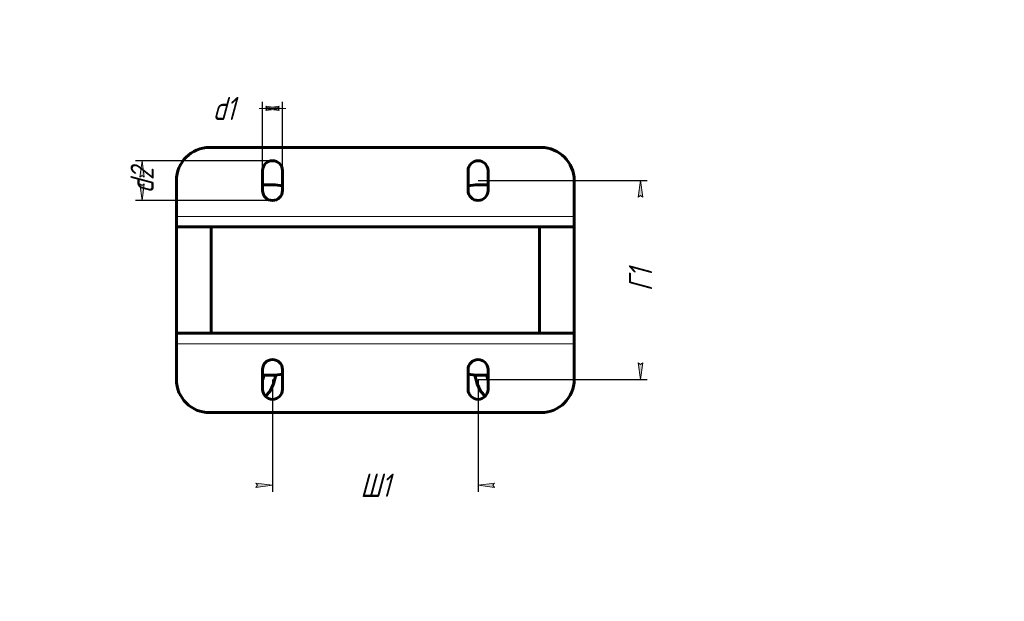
# Model space of a CAD drawing. Header units: millimetres. Extents: x 0 to 297, y 0 to 420.
# Tile 24 of 24: x 0 to 297, y 245 to 420. Entities that reach past the tile are written whole.
import ezdxf

# ---------------------------------------------------------------- set-up
doc = ezdxf.new("R2010")
doc.units = ezdxf.units.MM
doc.linetypes.add('K5LT_BASIC', pattern=[0])
doc.linetypes.add('K5LT_THIN', pattern=[0])
doc.layers.add('Системный слой', color=7, linetype='Continuous')
doc.styles.add('KDIMTEXTSTYLE', font='GOST_AU.SHX', dxfattribs={"width": 0.96, "oblique": 15, "height": 5})
doc.dimstyles.new('KDIMSTYLE (1.00)', dxfattribs={"dimtxt": 5, "dimasz": 1, "dimexe": 2, "dimexo": 0, "dimgap": 1, "dimtad": 1, "dimtxsty": 'KDIMTEXTSTYLE', "dimsah": 1, "dimcen": 0, "dimdle": 1, "dimadec": 0, "dimazin": 0, "dimtfac": 0.667, "dimtmove": 0, "dimatfit": 3, "dimfxl": 1, "dimtvp": 1, "dimtolj": 1, "dimtzin": 0, "dimarcsym": 0})

# ---------------------------------------------------------------- blocks, each defined once
blk = doc.blocks.new('U34')
at = {"layer": 'Системный слой', "color": 150, "linetype": 'K5LT_BASIC', "lineweight": 60, "true_color": 0x0080ff}
for p, q in [((73.41692973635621, 311.7271962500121), (73.55954619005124, 312.2032330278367)), ((73.55954619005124, 312.2032330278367), (73.6873265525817, 312.6950098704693)), ((73.6873265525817, 312.6950098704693), (73.69039996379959, 312.7081359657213)), ((73.26428792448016, 311.2828766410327), (73.41692973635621, 311.7271962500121))]:
    blk.add_line(p, q, dxfattribs=at)
blk = doc.blocks.new('U35')
at = {"layer": 'Системный слой', "color": 150, "linetype": 'K5LT_BASIC', "lineweight": 60, "true_color": 0x0080ff}
for p, q in [((137.2467283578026, 312.7600420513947), (137.9642333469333, 310.1161721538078)), ((137.9642333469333, 310.1161721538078), (139.0120704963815, 307.9648834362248)), ((139.0120704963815, 307.9648834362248), (140.4362053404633, 306.4231552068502)), ((140.4362053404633, 306.4231552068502), (140.4493357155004, 306.4139829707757)), ((140.4493357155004, 306.4139829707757), (140.4559548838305, 306.4095764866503))]:
    blk.add_line(p, q, dxfattribs=at)
blk = doc.blocks.new('U36')
at = {"layer": 'Системный слой', "color": 150, "linetype": 'K5LT_BASIC', "lineweight": 60, "true_color": 0x0080ff}
for p, q in [((140.8381758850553, 312.7081359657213), (140.9690396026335, 312.2031847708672)), ((140.9690396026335, 312.2031847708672), (141.1118690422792, 311.728158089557)), ((141.1118690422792, 311.728158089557), (141.2642879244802, 311.2828766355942))]:
    blk.add_line(p, q, dxfattribs=at)
blk = doc.blocks.new('U37')
at = {"layer": 'Системный слой', "color": 150, "linetype": 'K5LT_BASIC', "lineweight": 60, "true_color": 0x0080ff}
for p, q in [((77.28184749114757, 312.7600420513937), (76.56418983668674, 310.1157522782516)), ((76.56418983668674, 310.1157522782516), (75.51642354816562, 307.964758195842)), ((74.07659183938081, 306.4121884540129), (74.0726209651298, 306.4095764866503)), ((74.08619084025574, 306.4188229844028), (74.07659183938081, 306.4121884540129)), ((74.09251259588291, 306.4233837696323), (74.08619084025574, 306.4188229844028)), ((74.11600683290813, 306.4407600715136), (74.09251259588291, 306.4233837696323)), ((75.51642354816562, 307.964758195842), (74.11600683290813, 306.4407600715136))]:
    blk.add_line(p, q, dxfattribs=at)
blk = doc.blocks.new('U38')
at = {"layer": 'Системный слой', "color": 150, "linetype": 'K5LT_BASIC', "lineweight": 60, "true_color": 0x0080ff}
for p, q in [((47.52899380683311, 325.4581359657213), (57.76428792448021, 325.4581359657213)), ((156.7642879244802, 325.4581359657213), (166.9995820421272, 325.4581359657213))]:
    blk.add_line(p, q, dxfattribs=at)
blk = doc.blocks.new('U39')
at = {"layer": 'Системный слой', "color": 150, "linetype": 'K5LT_BASIC', "lineweight": 60, "true_color": 0x0080ff}
for p, q in [((57.76428792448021, 357.4581359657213), (47.52899380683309, 357.4581359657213)), ((166.9995820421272, 357.4581359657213), (156.7642879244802, 357.4581359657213))]:
    blk.add_line(p, q, dxfattribs=at)
blk = doc.blocks.new('U40')
at = {"layer": 'Системный слой', "color": 7, "linetype": 'K5LT_THIN', "lineweight": 18}
for p, q in [((73.27683168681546, 308.4759012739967), (73.26428792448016, 308.4947715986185)), ((73.55436146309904, 307.171163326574), (73.27683168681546, 308.4759012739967))]:
    blk.add_line(p, q, dxfattribs=at)
blk = doc.blocks.new('U41')
at = {"layer": 'Системный слой', "color": 7, "linetype": 'K5LT_THIN', "lineweight": 18}
for p, q in [((141.2642879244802, 308.4947715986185), (140.9708505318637, 307.1941810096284)), ((140.9708505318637, 307.1941810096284), (140.9742143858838, 307.1711633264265))]:
    blk.add_line(p, q, dxfattribs=at)
blk = doc.blocks.new('KDIMARROW_01')
at = {"layer": 'Системный слой'}
blk.add_hatch(color=0, dxfattribs=at).paths.add_polyline_path([(0, 0), (-5, 0.658262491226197), (-4.5, 5.51091059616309e-16), (-5, -0.6582624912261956)])
at = {"layer": 'Системный слой', "color": 0, "linetype": 'K5LT_THIN', "lineweight": 18}
for p, q in [((-4.5, 5.51091059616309e-16), (-5, 0.658262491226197)), ((-5, 0.658262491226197), (0, 0)), ((0, 0), (-5, -0.6582624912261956)), ((-5, -0.6582624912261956), (-4.5, 5.51091059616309e-16)), ((0, 0), (-1, 0))]:
    blk.add_line(p, q, dxfattribs=at)
blk = doc.blocks.new('KDIMARROW_02')
at = {"layer": 'Системный слой'}
blk.add_hatch(color=0, dxfattribs=at).paths.add_polyline_path([(4.5, -5.51091059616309e-16), (5, 0.6582624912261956), (0, 0), (5, -0.658262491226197)])
at = {"layer": 'Системный слой', "color": 0, "linetype": 'K5LT_THIN', "lineweight": 18}
for p, q in [((0, 0), (-1, 0)), ((5, 0.6582624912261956), (0, 0)), ((0, 0), (5, -0.658262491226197)), ((0, 0), (7, -8.572527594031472e-16)), ((4.5, -5.51091059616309e-16), (5, 0.6582624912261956)), ((5, -0.658262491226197), (4.5, -5.51091059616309e-16))]:
    blk.add_line(p, q, dxfattribs=at)

msp = doc.modelspace()

# ---------------------------------------------------------------- linework, layer by layer
at = {"layer": 'Системный слой', "color": 150, "linetype": 'K5LT_BASIC', "lineweight": 60, "true_color": 0x0080ff}
for p, q in [((57.26428792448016, 381.4581359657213), (157.2642879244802, 381.4581359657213)), ((73.26428792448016, 368.4581359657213), (73.26428792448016, 374.4581359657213)), ((79.26428792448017, 374.4581359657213), (79.26428792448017, 368.4581359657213)), ((135.2642879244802, 368.4581359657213), (135.2642879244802, 374.4581359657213)), ((141.2642879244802, 374.4581359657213), (141.2642879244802, 368.4581359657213)), ((47.26428792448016, 360.6581359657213), (47.26428792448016, 371.4581359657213)), ((167.2642879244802, 371.4581359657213), (167.2642879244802, 360.6581359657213)), ((73.26428792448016, 370.2081359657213), (76.26428792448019, 370.2081359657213)), ((138.2642879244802, 370.2081359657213), (141.2642879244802, 370.2081359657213)), ((47.26428792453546, 357.6183991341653), (47.26428792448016, 360.6581359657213)), ((167.2642879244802, 360.6581359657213), (167.2642879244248, 357.618399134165)), ((47.26428792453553, 325.2978727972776), (47.26428792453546, 357.6183991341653)), ((57.76428792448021, 325.4581359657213), (57.76428792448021, 357.4581359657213)), ((57.76428792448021, 357.4581359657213), (156.7642879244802, 357.4581359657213)), ((156.7642879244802, 325.4581359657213), (156.7642879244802, 357.4581359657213)), ((167.2642879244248, 357.618399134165), (167.2642879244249, 325.2978727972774)), ((47.26428792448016, 322.2581359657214), (47.26428792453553, 325.2978727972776)), ((57.76428792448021, 325.4581359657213), (156.7642879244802, 325.4581359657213)), ((167.2642879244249, 325.2978727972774), (167.2642879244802, 322.2581359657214)), ((47.26428792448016, 311.4581359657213), (47.26428792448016, 322.2581359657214)), ((167.2642879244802, 322.2581359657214), (167.2642879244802, 311.4581359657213)), ((73.26428792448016, 308.4581359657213), (73.26428792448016, 314.4581359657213)), ((76.26428792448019, 312.7081359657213), (73.26428792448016, 312.7081359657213)), ((79.26428792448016, 314.4581359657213), (79.26428792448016, 308.4581359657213)), ((135.2642879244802, 308.4581359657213), (135.2642879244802, 314.4581359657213)), ((141.2642879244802, 312.7081359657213), (138.2642879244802, 312.7081359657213)), ((141.2642879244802, 314.4581359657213), (141.2642879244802, 308.4581359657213)), ((157.2642879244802, 301.4581359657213), (57.26428792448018, 301.4581359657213))]:
    msp.add_line(p, q, dxfattribs=at)
at = {"layer": 'Системный слой', "color": 7, "linetype": 'K5LT_THIN', "lineweight": 18}
for p, q in [((47.26428792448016, 360.6581359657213), (167.2642879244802, 360.6581359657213)), ((167.2642879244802, 322.2581359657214), (47.26428792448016, 322.2581359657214))]:
    msp.add_line(p, q, dxfattribs=at)
at = {"layer": 'Системный слой', "color": 150, "linetype": 'K5LT_BASIC', "lineweight": 60, "true_color": 0x0080ff}
for centre, radius, start, end in [((57.26428792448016, 371.4581359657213), 10, 90, 180), ((157.2642879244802, 371.4581359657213), 10, 0, 90), ((76.26428792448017, 374.4581359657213), 3, 0, 180), ((138.2642879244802, 374.4581359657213), 3, 0, 180), ((76.26428792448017, 368.4581359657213), 3, 180, 0), ((76.26428792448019, 360.2081359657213), 10, 72.542396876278, 90), ((138.2642879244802, 360.2081359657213), 10, 90, 107.4576031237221), ((138.2642879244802, 368.4581359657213), 3, 180, 0), ((76.26428792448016, 314.4581359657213), 3, 0, 180), ((138.2642879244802, 314.4581359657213), 3, 0, 180), ((76.26428792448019, 322.7081359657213), 10, 270, 287.457603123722), ((138.2642879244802, 322.7081359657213), 10, 252.5423968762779, 270), ((57.26428792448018, 311.4581359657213), 10, 180, 270), ((157.2642879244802, 311.4581359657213), 10, 270, 0), ((76.26428792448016, 308.4581359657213), 3, 180, 0), ((138.2642879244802, 308.4581359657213), 3, 180, 0)]:
    msp.add_arc(centre, radius, start, end, dxfattribs=at)
for centre, major_axis, ratio, start_param, end_param in [((47.5289938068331, 360.6581359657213), (-5.878304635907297e-16, -3.200000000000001), 0.2647058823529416, 5.965361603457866, 6.283185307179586), ((166.9995820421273, 360.6581359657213), (2.921557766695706e-13, -3.200000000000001), 0.2647058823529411, 0, 0.3178237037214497), ((47.52899380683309, 322.2581359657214), (-2.953898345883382e-13, 3.200000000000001), 0.2647058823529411, 0, 0.3178237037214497), ((166.9995820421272, 322.2581359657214), (1.959434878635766e-16, 3.200000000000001), 0.2647058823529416, 5.965361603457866, 6.283185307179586)]:
    msp.add_ellipse(centre, major_axis=major_axis, ratio=ratio, start_param=start_param, end_param=end_param, dxfattribs=at)

# ---------------------------------------------------------------- block references
at = {"layer": 'Системный слой'}
for name in ['U39', 'U38', 'U34', 'U37', 'U35', 'U36', 'U40', 'U41']:
    msp.add_blockref(name, (0, 0), dxfattribs=at)

# ---------------------------------------------------------------- dimensions: what is measured, and where the dimension line sits
at = {"layer": 'Системный слой', "color": 7}
for base, p1, p2, location, text, override in [((73.26428792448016, 393.2140180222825), (79.26428792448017, 371.4581359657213), (73.26428792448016, 371.4581359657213), (61.58393430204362, 393.2140180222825), '\\H7.0;\\W0.965;\\Q15;\\H7.0;\\W0.965;\\Q15;\\Q15;d1', {"dimexo": 0, "dimblk1": 'KDIMARROW_02', "dimblk2": 'KDIMARROW_02', "dimse1": 0, "dimse2": 0, "dimclrt": 7, "dimtolj": 1}), ((76.26428792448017, 279.5381346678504), (138.2642879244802, 311.4581359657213), (76.26428792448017, 311.4581359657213), (107.2642879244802, 279.5381346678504), '\\H7.0;\\W0.965;\\Q15;\\H7.0;\\W0.965;\\Q15;\\Q15;Ш1\\Q15;\\H5.00;', {"dimexo": 0, "dimblk1": 'KDIMARROW_01', "dimblk2": 'KDIMARROW_01', "dimse1": 0, "dimse2": 0, "dimclrt": 7, "dimtolj": 1})]:
    msp.add_linear_dim(base=base, p1=p1, p2=p2, location=location, text=text, dimstyle='KDIMSTYLE (1.00)', override=override, dxfattribs=at).render()
for base, p1, p2, location, text in [((36.92524120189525, 377.4581359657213), (76.26428792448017, 365.4581359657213), (76.26428792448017, 377.4581359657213), (36.92524120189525, 371.4581359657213), '\\H7.0;\\W0.965;\\Q15;\\H7.0;\\W0.965;\\Q15;\\Q15;d2'), ((187.2584814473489, 371.4581359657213), (138.2642879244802, 311.4581359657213), (138.2642879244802, 371.4581359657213), (187.2584814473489, 341.4581359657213), '\\H7.0;\\W0.965;\\Q15;\\H7.0;\\W0.965;\\Q15;\\Q15;Г1\\Q15;\\H5.00;')]:
    msp.add_linear_dim(base=base, p1=p1, p2=p2, angle=90, location=location, text=text, dimstyle='KDIMSTYLE (1.00)', override={"dimexo": 0, "dimblk1": 'KDIMARROW_01', "dimblk2": 'KDIMARROW_01', "dimse1": 0, "dimse2": 0, "dimclrt": 7, "dimtolj": 1}, dxfattribs=at).render()

doc.saveas('drawing.dxf')
